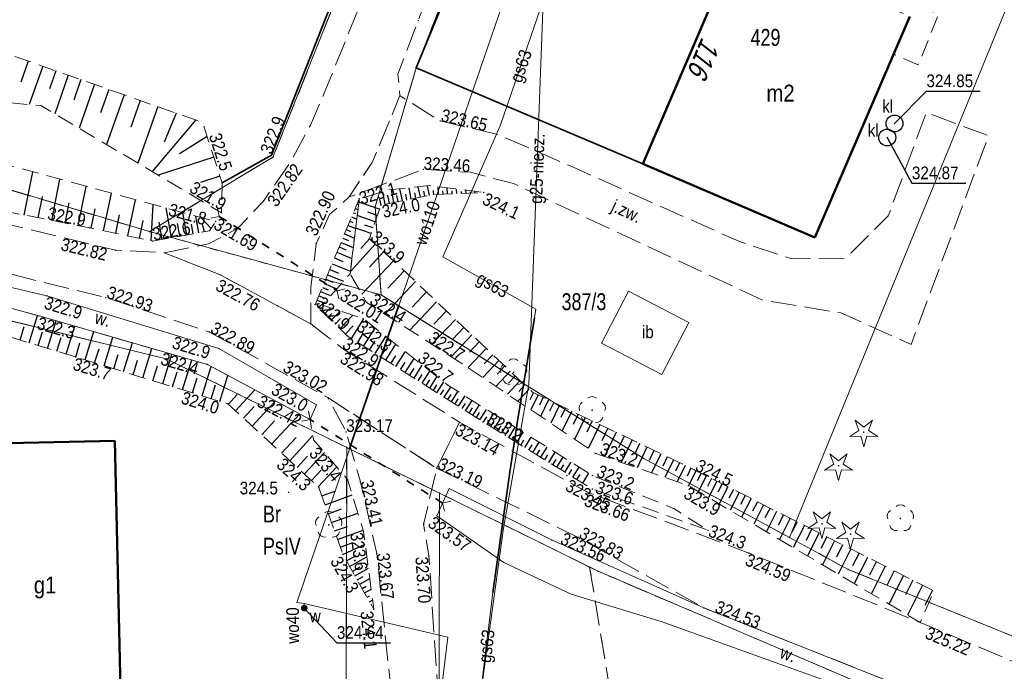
# Model space of a CAD drawing. Header units: metres. Extents: x 7523615 to 7533948, y 5492686 to 5502120.
# Tile 178 of 256: x 7531333 to 7531392, y 5496555 to 5496593. Entities that reach past the tile are written whole.
import ezdxf
from ezdxf.enums import TextEntityAlignment as Align

# ---------------------------------------------------------------- set-up
doc = ezdxf.new("R2010")
doc.units = ezdxf.units.M
for name, pattern in [('1.0_0.5', [1.5, 1, -0.5]), ('1.5_0.5', [2, 1.5, -0.5]), ('219-500', [0]), ('egkk-500', [2, 1.5, -0.5]), ('egug-500', [1, 0.5, -0.5]), ('otkz_500', [1, 0.5, -0.5])]:
    doc.linetypes.add(name, pattern=pattern)
doc.layers.get('0').update_dxf_attribs({"color": 2, "lineweight": 5})
doc.styles.get("Standard").update_dxf_attribs({"font": 'Working1250', "width": 0.75})
doc.linetypes.add('902-500', pattern='A,3.75,0,[1,ksztalty.shx,S=0.5,R=0,X=0,Y=0],3.75', length=7.5)

# ---------------------------------------------------------------- blocks, each defined once
blk = doc.blocks.new('203')
at = {"linetype": 'Continuous', "lineweight": 0}
h = blk.add_hatch(color=0, dxfattribs=at)
edge = h.paths.add_edge_path()
edge.add_arc((0, 0), 0.045, 0, 360)
blk = doc.blocks.new('PW01')
at = {"linetype": 'Continuous', "lineweight": 13}
h = blk.add_hatch(color=0, dxfattribs=at)
edge = h.paths.add_edge_path()
edge.add_arc((0, 0), 0.045, 0, 360)
blk = doc.blocks.new('OP021')
at = {"linetype": 'Continuous', "lineweight": 13}
h = blk.add_hatch(color=0, dxfattribs=at)
edge = h.paths.add_edge_path()
edge.add_arc((0, 0), 0.05, 0, 360)
at = {"color": 0, "linetype": 'Continuous', "lineweight": 13}
for centre, start, end in [((0, 0.4), 49.272, 130.728), ((-0.38, 0.124), 121.308, 202.548), ((0.38, 0.124), 337.452, 58.692), ((-0.235, -0.324), 193.221, 274.871), ((0.235, -0.324), 265.129, 346.779)]:
    blk.add_arc(centre, 0.4, start, end, dxfattribs=at)
blk = doc.blocks.new('US25')
at = {"linetype": 'Continuous', "lineweight": 0}
h = blk.add_hatch(color=0, dxfattribs=at)
edge = h.paths.add_edge_path()
edge.add_arc((0, 0), 0.2, 0, 360)
blk = doc.blocks.new('IB05')
at = {"color": 0, "linetype": 'Continuous', "lineweight": 13}
for q in [(0.354, 0.354), (0.354, -0.354)]:
    blk.add_line((0, 0), q, dxfattribs=at)
blk = doc.blocks.new('OP011')
at = {"linetype": 'Continuous', "lineweight": 13}
h = blk.add_hatch(color=0, dxfattribs=at)
edge = h.paths.add_edge_path()
edge.add_arc((0, 0), 0.05, 0, 360)
at = {"color": 0, "linetype": 'Continuous', "lineweight": 13}
for p, q in [((-0.283, 0.093), (-0.512, 0.706)), ((-0.512, 0.706), (0, 0.299)), ((0, 0.299), (0.512, 0.706)), ((0.512, 0.706), (0.283, 0.093)), ((-0.828, -0.268), (-0.283, 0.093)), ((0.283, 0.093), (0.828, -0.268)), ((-0.175, -0.24), (-0.828, -0.268)), ((0, -0.87), (-0.175, -0.24)), ((0.175, -0.24), (0, -0.87)), ((0.828, -0.268), (0.175, -0.24))]:
    blk.add_line(p, q, dxfattribs=at)
blk = doc.blocks.new('SUKM')
at = {"color": 0, "linetype": 'Continuous'}
blk.add_circle((0, 0), 0.5, dxfattribs=at)

msp = doc.modelspace()

# ---------------------------------------------------------------- linework, layer by layer
at = {"layer": '000 Inne (niezydentyfikowane)', "color": 7, "linetype": 'CONTINUOUS', "lineweight": 25, "flags": 128}
for points in [[(7531333.92, 5496590.94), (7531333.48, 5496589.7)], [(7531334.78, 5496590.64), (7531333.98, 5496588.38)], [(7531335.56, 5496590.37), (7531335.19, 5496589.3)], [(7531336.29, 5496590.11), (7531335.49, 5496587.83)], [(7531337.04, 5496589.85), (7531336.62, 5496588.63)], [(7531337.84, 5496589.57), (7531336.93, 5496586.97)], [(7531338.69, 5496589.27), (7531338.2, 5496587.89)], [(7531339.59, 5496588.95), (7531338.56, 5496586.01)], [(7531340.55, 5496588.61), (7531340, 5496587.04)], [(7531341.58, 5496588.25), (7531340.4, 5496584.91)], [(7531343.83, 5496587.46), (7531341.25, 5496584.41)], [(7531342.67, 5496587.87), (7531341.96, 5496586.14)], [(7531344.5, 5496586.48), (7531342.87, 5496585.45)], [(7531344.9, 5496585.26), (7531341.61, 5496584.19)], [(7531333.69, 5496581.83), (7531334.19, 5496584.39)], [(7531335.32, 5496581.51), (7531335.8, 5496583.95)], [(7531345.26, 5496584.13), (7531344.12, 5496583.75)], [(7531336.88, 5496581.2), (7531337.34, 5496583.53)], [(7531355.55, 5496582.57), (7531355.4, 5496583.34)], [(7531356.05, 5496582.67), (7531355.9, 5496583.39)], [(7531356.58, 5496582.78), (7531356.45, 5496583.45)], [(7531357.12, 5496582.88), (7531356.99, 5496583.51)], [(7531357.65, 5496582.99), (7531357.53, 5496583.57)], [(7531358.19, 5496583.05), (7531358.17, 5496583.51)], [(7531358.73, 5496583.07), (7531358.71, 5496583.44)], [(7531359.27, 5496583.1), (7531359.26, 5496583.37)], [(7531334.52, 5496581.67), (7531334.76, 5496582.92)], [(7531338.38, 5496580.9), (7531338.84, 5496583.13)], [(7531339.81, 5496580.6), (7531340.26, 5496582.74)], [(7531354.79, 5496582.41), (7531354.72, 5496582.78)], [(7531355.04, 5496582.46), (7531354.89, 5496583.21)], [(7531355.3, 5496582.52), (7531355.22, 5496582.9)], [(7531355.8, 5496582.62), (7531355.73, 5496582.99)], [(7531356.32, 5496582.72), (7531356.25, 5496583.07)], [(7531356.85, 5496582.83), (7531356.78, 5496583.15)], [(7531357.38, 5496582.94), (7531357.32, 5496583.24)], [(7531357.92, 5496583.03), (7531357.9, 5496583.29)], [(7531358.46, 5496583.06), (7531358.45, 5496583.27)], [(7531359, 5496583.08), (7531359, 5496583.25)], [(7531359.55, 5496583.11), (7531359.54, 5496583.22)], [(7531359.82, 5496583.12), (7531359.81, 5496583.3)], [(7531360.09, 5496583.13), (7531360.09, 5496583.2)], [(7531360.36, 5496583.15), (7531360.36, 5496583.23)], [(7531336.11, 5496581.35), (7531336.35, 5496582.55)], [(7531337.64, 5496581.05), (7531337.88, 5496582.19)], [(7531341.2, 5496580.31), (7531341.31, 5496582.46)], [(7531342.4, 5496580.49), (7531342.08, 5496582.25)], [(7531353.26, 5496582.22), (7531353.42, 5496582.15)], [(7531353.36, 5496582.47), (7531353.41, 5496582.45)], [(7531353.47, 5496582.72), (7531353.49, 5496582.71)], [(7531354.7, 5496582.18), (7531353.48, 5496582.6)], [(7531339.1, 5496580.75), (7531339.33, 5496581.84)], [(7531343.31, 5496580.66), (7531343.07, 5496581.98)], [(7531344.01, 5496580.78), (7531343.83, 5496581.77)], [(7531344.74, 5496581.03), (7531344.13, 5496581.69)], [(7531353.05, 5496581.72), (7531353.35, 5496581.59)], [(7531353.15, 5496581.97), (7531353.27, 5496581.92)], [(7531354.45, 5496581.43), (7531353.38, 5496581.8)], [(7531354.57, 5496581.81), (7531354, 5496582.01)], [(7531340.51, 5496580.45), (7531340.73, 5496581.5)], [(7531341.84, 5496580.39), (7531341.66, 5496581.4)], [(7531342.89, 5496580.58), (7531342.75, 5496581.34)], [(7531343.68, 5496580.72), (7531343.57, 5496581.3)], [(7531344.34, 5496580.84), (7531344.23, 5496581.27)], [(7531352.84, 5496581.22), (7531353.29, 5496581.03)], [(7531352.95, 5496581.47), (7531353.13, 5496581.39)], [(7531354.21, 5496580.73), (7531353.29, 5496581.05)], [(7531354.32, 5496581.07), (7531353.83, 5496581.24)], [(7531352.53, 5496580.46), (7531352.86, 5496580.33)], [(7531352.63, 5496580.71), (7531353.22, 5496580.47)], [(7531352.74, 5496580.97), (7531352.99, 5496580.86)], [(7531354.1, 5496580.42), (7531353.59, 5496579.85)], [(7531352.31, 5496579.94), (7531352.71, 5496579.77)], [(7531352.43, 5496580.21), (7531353.15, 5496579.91)], [(7531354.45, 5496580.11), (7531352.98, 5496578.48)], [(7531352.04, 5496579.3), (7531352.54, 5496579.09)], [(7531352.18, 5496579.63), (7531353.07, 5496579.26)], [(7531354.94, 5496579.66), (7531354.11, 5496578.74)], [(7531351.9, 5496578.94), (7531352.98, 5496578.5)], [(7531355.52, 5496579.12), (7531353.66, 5496577.15)], [(7531351.63, 5496578.3), (7531352.57, 5496577.91)], [(7531351.76, 5496578.61), (7531352.28, 5496578.39)], [(7531356.16, 5496578.52), (7531355.19, 5496577.5)], [(7531351.32, 5496577.55), (7531351.66, 5496577.41)], [(7531351.42, 5496577.78), (7531352.17, 5496577.47)], [(7531351.52, 5496578.03), (7531351.94, 5496577.86)], [(7531356.83, 5496577.89), (7531355.01, 5496575.97)], [(7531351.11, 5496577.05), (7531351.36, 5496576.95)], [(7531351.21, 5496577.3), (7531351.8, 5496577.06)], [(7531357.47, 5496577.28), (7531356.63, 5496576.38)], [(7531350.9, 5496576.55), (7531351.16, 5496576.59)], [(7531351.01, 5496576.8), (7531351.43, 5496576.63)], [(7531351.06, 5496576.35), (7531351.43, 5496576.63)], [(7531351.45, 5496575.98), (7531351.8, 5496576.33)], [(7531358.08, 5496576.7), (7531356.5, 5496575.02)], [(7531333.98, 5496574.27), (7531334.48, 5496575.88)], [(7531351.26, 5496576.16), (7531351.38, 5496576.29)], [(7531351.65, 5496575.79), (7531351.87, 5496576.01)], [(7531351.85, 5496575.6), (7531352.37, 5496576.15)], [(7531352.36, 5496575.1), (7531353.13, 5496575.9)], [(7531358.66, 5496576.16), (7531357.91, 5496575.37)], [(7531333.44, 5496574.43), (7531333.69, 5496575.23)], [(7531335.07, 5496573.93), (7531335.57, 5496575.57)], [(7531336.17, 5496573.6), (7531336.68, 5496575.25)], [(7531352.08, 5496575.37), (7531352.4, 5496575.7)], [(7531352.68, 5496574.79), (7531353.14, 5496575.27)], [(7531353.04, 5496574.52), (7531353.77, 5496575.68)], [(7531359.19, 5496575.65), (7531357.8, 5496574.18)], [(7531359.69, 5496575.18), (7531359.04, 5496574.49)], [(7531334.52, 5496574.1), (7531334.77, 5496574.91)], [(7531335.62, 5496573.77), (7531335.87, 5496574.59)], [(7531337.29, 5496573.25), (7531337.8, 5496574.93)], [(7531338.41, 5496572.91), (7531338.93, 5496574.6)], [(7531353.41, 5496574.29), (7531353.76, 5496574.85)], [(7531353.76, 5496574.07), (7531354.45, 5496575.14)], [(7531354.44, 5496573.64), (7531355.08, 5496574.65)], [(7531360.16, 5496574.73), (7531358.95, 5496573.45)], [(7531336.73, 5496573.42), (7531336.98, 5496574.26)], [(7531339.55, 5496572.56), (7531340.08, 5496574.27)], [(7531354.11, 5496573.85), (7531354.44, 5496574.37)], [(7531355.07, 5496573.23), (7531355.67, 5496574.18)], [(7531360.6, 5496574.32), (7531360.03, 5496573.72)], [(7531337.85, 5496573.08), (7531338.11, 5496573.92)], [(7531338.98, 5496572.73), (7531339.24, 5496573.58)], [(7531340.71, 5496572.2), (7531341.24, 5496573.94)], [(7531341.88, 5496571.84), (7531342.41, 5496573.6)], [(7531354.76, 5496573.43), (7531355.07, 5496573.92)], [(7531355.37, 5496573.04), (7531355.66, 5496573.5)], [(7531355.66, 5496572.86), (7531356.22, 5496573.74)], [(7531361.01, 5496573.93), (7531359.94, 5496572.8)], [(7531361.4, 5496573.56), (7531360.89, 5496573.03)], [(7531340.13, 5496572.38), (7531340.39, 5496573.24)], [(7531341.29, 5496572.02), (7531341.56, 5496572.9)], [(7531343.05, 5496571.48), (7531343.6, 5496573.26)], [(7531344.21, 5496571.13), (7531344.75, 5496572.87)], [(7531355.95, 5496572.68), (7531356.22, 5496573.11)], [(7531356.22, 5496572.51), (7531356.74, 5496573.33)], [(7531356.74, 5496572.18), (7531357.23, 5496572.95)], [(7531361.76, 5496573.22), (7531360.81, 5496572.21)], [(7531362.11, 5496572.9), (7531361.66, 5496572.42)], [(7531342.46, 5496571.66), (7531342.73, 5496572.54)], [(7531345.26, 5496570.8), (7531345.73, 5496572.34)], [(7531356.48, 5496572.34), (7531356.74, 5496572.74)], [(7531356.98, 5496572.02), (7531357.22, 5496572.4)], [(7531357.22, 5496571.87), (7531357.68, 5496572.59)], [(7531357.67, 5496571.59), (7531358.1, 5496572.26)], [(7531362.43, 5496572.59), (7531361.58, 5496571.69)], [(7531362.73, 5496572.3), (7531362.33, 5496571.88)], [(7531343.64, 5496571.3), (7531343.92, 5496572.19)], [(7531344.75, 5496570.96), (7531345, 5496571.78)], [(7531357.45, 5496571.73), (7531357.67, 5496572.08)], [(7531357.89, 5496571.45), (7531358.1, 5496571.77)], [(7531358.1, 5496571.31), (7531358.5, 5496571.95)], [(7531363.02, 5496572.03), (7531362.27, 5496571.23)], [(7531363.29, 5496571.77), (7531362.94, 5496571.39)], [(7531345.76, 5496570.63), (7531346.28, 5496571.2)], [(7531346.19, 5496570.24), (7531347.33, 5496571.48)], [(7531358.31, 5496571.18), (7531358.51, 5496571.48)], [(7531358.52, 5496571.05), (7531358.91, 5496571.65)], [(7531358.74, 5496570.91), (7531358.93, 5496571.21)], [(7531358.95, 5496570.78), (7531359.33, 5496571.39)], [(7531359.37, 5496570.51), (7531359.76, 5496571.12)], [(7531363.55, 5496571.53), (7531362.88, 5496570.82)], [(7531363.8, 5496571.32), (7531363.6, 5496570.89)], [(7531364.09, 5496571.18), (7531363.66, 5496570.29)], [(7531347.17, 5496569.33), (7531348.55, 5496570.83)], [(7531359.16, 5496570.64), (7531359.35, 5496570.95)], [(7531359.58, 5496570.38), (7531359.78, 5496570.68)], [(7531359.79, 5496570.24), (7531360.18, 5496570.85)], [(7531360.22, 5496569.97), (7531360.61, 5496570.59)], [(7531364.38, 5496571.04), (7531364.16, 5496570.57)], [(7531364.69, 5496570.89), (7531364.22, 5496569.91)], [(7531365.01, 5496570.74), (7531364.76, 5496570.22)], [(7531365.35, 5496570.57), (7531364.83, 5496569.5)], [(7531346.66, 5496569.81), (7531347.29, 5496570.49)], [(7531348.32, 5496568.27), (7531349.98, 5496570.06)], [(7531360.01, 5496570.11), (7531360.2, 5496570.41)], [(7531360.43, 5496569.84), (7531360.62, 5496570.15)], [(7531360.64, 5496569.7), (7531361.03, 5496570.32)], [(7531361.06, 5496569.44), (7531361.45, 5496570.06)], [(7531365.7, 5496570.41), (7531365.43, 5496569.84)], [(7531366.07, 5496570.23), (7531365.5, 5496569.05)], [(7531366.45, 5496570.04), (7531366.16, 5496569.43)], [(7531347.73, 5496568.82), (7531348.49, 5496569.64)], [(7531360.85, 5496569.57), (7531361.04, 5496569.88)], [(7531361.28, 5496569.31), (7531361.47, 5496569.62)], [(7531361.49, 5496569.18), (7531361.87, 5496569.8)], [(7531361.7, 5496569.05), (7531361.9, 5496569.36)], [(7531361.92, 5496568.91), (7531362.3, 5496569.53)], [(7531366.86, 5496569.85), (7531366.24, 5496568.55)], [(7531367.28, 5496569.64), (7531366.96, 5496568.97)], [(7531367.73, 5496569.43), (7531367.05, 5496568.01)], [(7531349.39, 5496567.28), (7531350.76, 5496568.77)], [(7531362.13, 5496568.78), (7531362.32, 5496569.09)], [(7531362.34, 5496568.65), (7531362.72, 5496569.27)], [(7531362.58, 5496568.51), (7531362.77, 5496568.81)], [(7531362.82, 5496568.36), (7531363.2, 5496568.97)], [(7531368.2, 5496569.21), (7531367.84, 5496568.46)], [(7531368.69, 5496568.97), (7531368, 5496567.53)], [(7531348.91, 5496567.73), (7531349.77, 5496568.66)], [(7531363.06, 5496568.21), (7531363.24, 5496568.52)], [(7531363.29, 5496568.07), (7531363.67, 5496568.68)], [(7531363.53, 5496567.92), (7531363.72, 5496568.23)], [(7531363.77, 5496567.78), (7531364.14, 5496568.38)], [(7531369.17, 5496568.74), (7531368.84, 5496568.05)], [(7531369.64, 5496568.52), (7531369, 5496567.19)], [(7531370.08, 5496568.3), (7531369.78, 5496567.66)], [(7531350.25, 5496566.49), (7531351.44, 5496567.77)], [(7531364, 5496567.63), (7531364.19, 5496567.93)], [(7531364.24, 5496567.49), (7531364.61, 5496568.09)], [(7531364.48, 5496567.34), (7531364.66, 5496567.64)], [(7531364.71, 5496567.19), (7531365.08, 5496567.79)], [(7531370.52, 5496568.09), (7531369.93, 5496566.87)], [(7531370.93, 5496567.9), (7531370.65, 5496567.3)], [(7531371.33, 5496567.7), (7531370.79, 5496566.57)], [(7531349.83, 5496566.88), (7531350.45, 5496567.55)], [(7531364.95, 5496567.05), (7531365.14, 5496567.35)], [(7531365.19, 5496566.9), (7531365.56, 5496567.5)], [(7531365.43, 5496566.76), (7531365.61, 5496567.05)], [(7531365.66, 5496566.61), (7531366.03, 5496567.2)], [(7531371.72, 5496567.52), (7531371.45, 5496566.97)], [(7531372.08, 5496567.34), (7531371.58, 5496566.29)], [(7531372.44, 5496567.17), (7531372.2, 5496566.67)], [(7531350.67, 5496566.11), (7531351.24, 5496566.73)], [(7531351.07, 5496565.74), (7531352.17, 5496566.93)], [(7531365.9, 5496566.47), (7531366.08, 5496566.76)], [(7531366.14, 5496566.32), (7531366.5, 5496566.91)], [(7531366.37, 5496566.17), (7531366.56, 5496566.47)], [(7531366.73, 5496565.95), (7531367.09, 5496566.54)], [(7531372.78, 5496567.01), (7531372.31, 5496566.04)], [(7531373.11, 5496566.85), (7531372.89, 5496566.38)], [(7531373.42, 5496566.7), (7531372.97, 5496565.81)], [(7531373.72, 5496566.55), (7531373.49, 5496566.09)], [(7531374.03, 5496566.39), (7531373.56, 5496565.46)], [(7531374.33, 5496566.24), (7531374.09, 5496565.76)], [(7531374.65, 5496566.08), (7531374.16, 5496565.11)], [(7531374.97, 5496565.92), (7531374.72, 5496565.42)], [(7531351.29, 5496565.21), (7531352.11, 5496565.51)], [(7531375.3, 5496565.75), (7531374.79, 5496564.74)], [(7531375.63, 5496565.58), (7531375.37, 5496565.06)], [(7531375.97, 5496565.41), (7531375.44, 5496564.35)], [(7531351.48, 5496564.68), (7531353.09, 5496565.26)], [(7531376.32, 5496565.23), (7531376.05, 5496564.69)], [(7531376.68, 5496565.05), (7531376.12, 5496563.95)], [(7531377.05, 5496564.86), (7531376.76, 5496564.3)], [(7531351.67, 5496564.15), (7531352.46, 5496564.44)], [(7531351.86, 5496563.63), (7531353.42, 5496564.19)], [(7531377.42, 5496564.68), (7531376.84, 5496563.53)], [(7531377.8, 5496564.48), (7531377.5, 5496563.9)], [(7531378.19, 5496564.29), (7531377.58, 5496563.09)], [(7531378.59, 5496564.09), (7531378.28, 5496563.47)], [(7531378.99, 5496563.88), (7531378.36, 5496562.63)], [(7531379.41, 5496563.67), (7531379.08, 5496563.03)], [(7531352.04, 5496563.13), (7531352.81, 5496563.4)], [(7531352.21, 5496562.63), (7531353.73, 5496563.17)], [(7531379.83, 5496563.46), (7531379.17, 5496562.15)], [(7531380.26, 5496563.24), (7531379.93, 5496562.57)], [(7531380.71, 5496563.01), (7531380.02, 5496561.65)], [(7531352.38, 5496562.16), (7531353.09, 5496562.42)], [(7531381.16, 5496562.78), (7531380.81, 5496562.09)], [(7531381.62, 5496562.55), (7531380.9, 5496561.13)], [(7531352.54, 5496561.73), (7531353.85, 5496562.35)], [(7531382.09, 5496562.31), (7531381.72, 5496561.58)], [(7531382.57, 5496562.07), (7531381.82, 5496560.58)], [(7531383.07, 5496561.82), (7531382.68, 5496561.06)], [(7531352.75, 5496561.36), (7531353.32, 5496561.68)], [(7531352.93, 5496561.03), (7531353.95, 5496561.6)], [(7531383.57, 5496561.56), (7531382.78, 5496560.01)], [(7531384.08, 5496561.3), (7531383.68, 5496560.51)], [(7531353.1, 5496560.74), (7531353.55, 5496561)], [(7531353.24, 5496560.48), (7531354.04, 5496560.93)], [(7531384.61, 5496561.04), (7531383.79, 5496559.42)], [(7531385.14, 5496560.77), (7531384.72, 5496559.94)], [(7531353.38, 5496560.24), (7531353.73, 5496560.44)], [(7531353.53, 5496559.98), (7531354.12, 5496560.32)], [(7531385.69, 5496560.49), (7531384.83, 5496558.8)], [(7531386.25, 5496560.21), (7531385.81, 5496559.34)], [(7531353.67, 5496559.72), (7531353.92, 5496559.86)], [(7531353.82, 5496559.46), (7531354.2, 5496559.68)], [(7531386.82, 5496559.92), (7531385.93, 5496558.15)], [(7531387.41, 5496559.62), (7531386.95, 5496558.72)], [(7531353.97, 5496559.2), (7531354.11, 5496559.28)], [(7531354.11, 5496558.94), (7531354.29, 5496559.03)]]:
    msp.add_lwpolyline(points, dxfattribs=at)
at = {"layer": '217-kontur klasyfikacyjny', "color": 7, "linetype": 'egkk-500', "lineweight": 18, "flags": 128}
for points in [[(7531363.78, 5496608.26), (7531356.87, 5496590.55)], [(7531348.4, 5496585.26), (7531352.42, 5496595.36)], [(7531356.87, 5496590.55), (7531354.44, 5496582.32)], [(7531326.88, 5496585.11), (7531341.09, 5496580.85)], [(7531341.09, 5496580.85), (7531348.4, 5496585.26)], [(7531354.44, 5496582.32), (7531354.79, 5496577.1)], [(7531354.79, 5496577.1), (7531370.33, 5496567.42)], [(7531342.09, 5496573.32), (7531330.88, 5496576.06)], [(7531352.76, 5496568.07), (7531342.09, 5496573.32)], [(7531352.68, 5496534.76), (7531352.76, 5496568.07)], [(7531358.25, 5496565.37), (7531352.76, 5496568.07)], [(7531370.33, 5496567.42), (7531378.94, 5496562.74)], [(7531359.93, 5496564.54), (7531358.25, 5496565.37)], [(7531367.13, 5496560.99), (7531359.93, 5496564.54)], [(7531378.94, 5496562.74), (7531382.42, 5496560.85)], [(7531367.64, 5496560.74), (7531367.13, 5496560.99)], [(7531367.13, 5496560.99), (7531377.33, 5496499.08)], [(7531396.29, 5496548.47), (7531367.64, 5496560.74)], [(7531382.42, 5496560.85), (7531399.8, 5496553.79)]]:
    msp.add_lwpolyline(points, dxfattribs=at)
at = {"layer": '218-kontur użytku gruntowego', "color": 7, "linetype": 'egug-500', "lineweight": 18, "flags": 128}
for points in [[(7531363.78, 5496608.26), (7531356.87, 5496590.55)], [(7531348.4, 5496585.26), (7531352.42, 5496595.36)], [(7531356.87, 5496590.55), (7531354.44, 5496582.32)], [(7531326.88, 5496585.11), (7531341.09, 5496580.85)], [(7531341.09, 5496580.85), (7531348.4, 5496585.26)], [(7531354.44, 5496582.32), (7531354.79, 5496577.1)], [(7531354.79, 5496577.1), (7531341.09, 5496580.85)], [(7531354.79, 5496577.1), (7531370.33, 5496567.42)], [(7531342.09, 5496573.32), (7531330.88, 5496576.06)], [(7531352.76, 5496568.07), (7531342.09, 5496573.32)], [(7531352.68, 5496534.76), (7531352.76, 5496568.07)], [(7531358.25, 5496565.37), (7531352.76, 5496568.07)], [(7531370.33, 5496567.42), (7531378.94, 5496562.74)], [(7531359.93, 5496564.54), (7531358.25, 5496565.37)], [(7531367.13, 5496560.99), (7531359.93, 5496564.54)], [(7531378.94, 5496562.74), (7531382.42, 5496560.85)], [(7531367.64, 5496560.74), (7531367.13, 5496560.99)], [(7531367.13, 5496560.99), (7531377.33, 5496499.08)], [(7531396.29, 5496548.47), (7531367.64, 5496560.74)], [(7531382.42, 5496560.85), (7531399.8, 5496553.79)]]:
    msp.add_lwpolyline(points, dxfattribs=at)
at = {"layer": '219-działka ewidencyjna', "color": 3, "linetype": '219-500', "lineweight": 18, "flags": 128}
for points in [[(7531356.87, 5496590.55), (7531363.78, 5496608.26)], [(7531378.94, 5496562.74), (7531392.64, 5496596.2)], [(7531348.4, 5496585.26), (7531352.42, 5496595.36)], [(7531354.44, 5496582.32), (7531356.87, 5496590.55)], [(7531326.88, 5496585.11), (7531341.09, 5496580.85)], [(7531341.09, 5496580.85), (7531348.4, 5496585.26)], [(7531354.44, 5496582.32), (7531354.79, 5496577.1)], [(7531341.09, 5496580.85), (7531354.79, 5496577.1)], [(7531354.79, 5496577.1), (7531370.33, 5496567.42)], [(7531330.88, 5496576.06), (7531342.09, 5496573.32)], [(7531342.09, 5496573.32), (7531352.76, 5496568.07)], [(7531352.67, 5496530.13), (7531352.76, 5496568.07)], [(7531352.76, 5496568.07), (7531358.25, 5496565.37)], [(7531370.33, 5496567.42), (7531378.94, 5496562.74)], [(7531358.16, 5496526.27), (7531358.25, 5496565.37)], [(7531367.64, 5496560.74), (7531358.25, 5496565.37)], [(7531378.94, 5496562.74), (7531382.42, 5496560.85)], [(7531367.64, 5496560.74), (7531396.29, 5496548.47)], [(7531382.42, 5496560.85), (7531409.57, 5496549.83)]]:
    msp.add_lwpolyline(points, dxfattribs=at)
at = {"layer": '312-budynek ewidencyjny', "color": 7, "linetype": 'CONTINUOUS', "lineweight": 50, "flags": 128}
for points in [[(7531370.27, 5496584.87), (7531375.24, 5496596.46)], [(7531386.07, 5496593.59), (7531380.45, 5496580.5)], [(7531380.45, 5496580.5), (7531370.27, 5496584.87)], [(7531330.93, 5496568.28), (7531339.04, 5496568.47)], [(7531339.04, 5496568.47), (7531339.46, 5496550.32)]]:
    msp.add_lwpolyline(points, dxfattribs=at)
at = {"layer": 'chodnik', "color": 7, "linetype": '1.0_0.5', "lineweight": 18, "flags": 128}
msp.add_lwpolyline([(7531361.48, 5496601.74), (7531361.85, 5496602.73), (7531364.14, 5496601.82), (7531373.91, 5496598.2), (7531374.41, 5496599.47), (7531387.76, 5496593.71), (7531386.56, 5496590.73), (7531385.11, 5496591.36), (7531386.07, 5496593.59), (7531379.66, 5496596.34), (7531378.69, 5496596.76), (7531378.44, 5496596.17), (7531376.19, 5496597.14), (7531375.8, 5496596.22), (7531375.24, 5496596.46), (7531363.75, 5496600.84)], close=True, dxfattribs=at)
at = {"layer": 'inna budowla', "color": 7, "linetype": 'CONTINUOUS', "lineweight": 18, "flags": 128}
msp.add_lwpolyline([(7531369.42, 5496577.32), (7531372.99, 5496575.47), (7531371.4, 5496572.39), (7531367.83, 5496574.24)], close=True, dxfattribs=at)
at = {"layer": 'jezdnia', "color": 7, "linetype": '1.5_0.5', "lineweight": 18, "flags": 128}
for points in [[(7531341.96, 5496579.6), (7531344.59, 5496580.12), (7531346.31, 5496581.03), (7531347.83, 5496582.66), (7531349.41, 5496584.93), (7531350.61, 5496587.16), (7531351.65, 5496589.58), (7531353.55, 5496594.28), (7531357.67, 5496605.28), (7531360, 5496611.11), (7531365.31, 5496624.85), (7531368.19, 5496632.12), (7531373.35, 5496645.09), (7531375.76, 5496651.1), (7531381.13, 5496664.87), (7531385.31, 5496675.12), (7531391.32, 5496690.1), (7531396.56, 5496703.03), (7531405.31, 5496724.6), (7531407.97, 5496731.01), (7531416.15, 5496751.28), (7531419.26, 5496759.65), (7531424.16, 5496773.08), (7531428.9, 5496786.45), (7531431, 5496792.43), (7531433.3, 5496798.63), (7531436.54, 5496806.92), (7531442.07, 5496820.55), (7531446.62, 5496832.02), (7531452.91, 5496847.86), (7531456.18, 5496856.59), (7531460.71, 5496869.22), (7531465.25, 5496881.35), (7531469.06, 5496890.51), (7531472.01, 5496897.89), (7531474.58, 5496904.41), (7531479.36, 5496916.71), (7531483.59, 5496928.01), (7531485.86, 5496934.87), (7531486.1, 5496936.4), (7531485.86, 5496938.5), (7531485.31, 5496940.07), (7531484.35, 5496941.49), (7531489.4, 5496939.74), (7531491.72, 5496938.91), (7531490.57, 5496937.32), (7531489.13, 5496933.17), (7531486.68, 5496926.19), (7531482.85, 5496915.85), (7531475.29, 5496896.55), (7531472.6, 5496889.73), (7531468.43, 5496879.62), (7531464.26, 5496868.62), (7531459.37, 5496854.94), (7531456.4, 5496847.02), (7531449.75, 5496830.29), (7531445.43, 5496819.38), (7531439.75, 5496805.4), (7531436.71, 5496797.75), (7531431.93, 5496784.33), (7531427.53, 5496772.12), (7531422.45, 5496758.05), (7531419.49, 5496750.15), (7531411.06, 5496729.22), (7531408.69, 5496723.33), (7531407.94, 5496721.49), (7531400.15, 5496702.46), (7531394.46, 5496688.3), (7531388.65, 5496674.01), (7531384.58, 5496664.05), (7531382.38, 5496658.3), (7531379.12, 5496649.69), (7531379.4, 5496649.04), (7531379.98, 5496648.65), (7531378.52, 5496645.05), (7531378.22, 5496644.07), (7531377.49, 5496644.35), (7531376.87, 5496644.08), (7531371.89, 5496631.58), (7531371.99, 5496630.99), (7531372.34, 5496630.55), (7531369.64, 5496623.82), (7531368.68, 5496623.49), (7531360.98, 5496603.81), (7531356.99, 5496593.34), (7531355.79, 5496590.18), (7531355.91, 5496588.9), (7531354.27, 5496584.95), (7531352.9, 5496582.9), (7531351.75, 5496581.87), (7531350.95, 5496580.13), (7531350.64, 5496577.58), (7531350.63, 5496575.39), (7531345.31, 5496578.28)], [(7531358.29, 5496587.4), (7531361.73, 5496586.6), (7531365.93, 5496584.76), (7531375.95, 5496580.28), (7531379.08, 5496579.23), (7531382.29, 5496579.29), (7531384.79, 5496581.79), (7531387.04, 5496587.9), (7531390.72, 5496586.53), (7531386.14, 5496574.17), (7531381.99, 5496576.04), (7531377.36, 5496576.79), (7531362.63, 5496583.69), (7531360.08, 5496584.36), (7531357.29, 5496584.53), (7531352.9, 5496582.9), (7531354.27, 5496584.95), (7531355.91, 5496588.9)], [(7531350.63, 5496575.39), (7531351.71, 5496574.56), (7531352.65, 5496573.84), (7531359.43, 5496569.57), (7531358.08, 5496566.84), (7531351.65, 5496571.02), (7531344.64, 5496574.9), (7531338.51, 5496576.94), (7531325.78, 5496580.09), (7531321.54, 5496580.91), (7531316.56, 5496581.87), (7531317.51, 5496584.49), (7531322.5, 5496583.54), (7531326.44, 5496582.79), (7531339.09, 5496579.75), (7531341.96, 5496579.6), (7531345.31, 5496578.28)], [(7531351.65, 5496571.02), (7531358.08, 5496566.84), (7531357.31, 5496563.52), (7531357.62, 5496561.68), (7531358.15, 5496553.66), (7531357.4, 5496542.06), (7531354.99, 5496523.23), (7531351.69, 5496506.16), (7531351.09, 5496502.05), (7531351.97, 5496501.95), (7531349.36, 5496476.67), (7531346.17, 5496476.84), (7531345.22, 5496476.28), (7531344.61, 5496475.7), (7531344.08, 5496475.01), (7531344.03, 5496474), (7531343.86, 5496472.01), (7531338.38, 5496472.49), (7531334.47, 5496474.13), (7531336.06, 5496475.47), (7531337.88, 5496476.23), (7531340.43, 5496477.19), (7531341.83, 5496478.64), (7531342.95, 5496480.15), (7531343.36, 5496481.71), (7531343.49, 5496483.61), (7531343.4, 5496484.97), (7531342.93, 5496486.24), (7531341.61, 5496487.45), (7531342.1, 5496500.25), (7531346.71, 5496500.1), (7531346.83, 5496502.36), (7531348.56, 5496502.25), (7531349.37, 5496506.35), (7531352.35, 5496523.25), (7531354.55, 5496542.05), (7531355.36, 5496553.89), (7531354.54, 5496561.79), (7531353.57, 5496566.04), (7531352.73, 5496568.99)], [(7531949.83, 5496313.06), (7531950.51, 5496309.7), (7531942.57, 5496312.34), (7531930.19, 5496317.83), (7531908.35, 5496327.98), (7531883.83, 5496338.77), (7531853.39, 5496352.37), (7531827.65, 5496363.59), (7531785.72, 5496382.37), (7531751.28, 5496397.42), (7531716.69, 5496412.49), (7531686.07, 5496425.5), (7531650.04, 5496441.47), (7531623.52, 5496453.14), (7531599.38, 5496463.71), (7531584.06, 5496470.44), (7531575.03, 5496474.37), (7531552.15, 5496484.97), (7531529.91, 5496494.83), (7531506.59, 5496504.72), (7531482.36, 5496514.16), (7531461.76, 5496522.54), (7531438.85, 5496531.14), (7531425.64, 5496537.01), (7531411.51, 5496543.25), (7531397.65, 5496548.95), (7531385.7, 5496553.89), (7531373.89, 5496558.57), (7531366.44, 5496562.75), (7531358.08, 5496566.84), (7531359.43, 5496569.57), (7531366.97, 5496565.44), (7531376.55, 5496561.82), (7531386.68, 5496557.71), (7531399.81, 5496552.2), (7531413.85, 5496546.55), (7531425.13, 5496541.46), (7531440.73, 5496534.73), (7531458.56, 5496527.9), (7531485.24, 5496517.43), (7531504.85, 5496509.56), (7531532.58, 5496498.03), (7531548.95, 5496490.75), (7531578.29, 5496477.35), (7531585.31, 5496474.02), (7531601.98, 5496467.13), (7531621.68, 5496458.4), (7531651.51, 5496445.09), (7531682.05, 5496431.77), (7531719.17, 5496415.83), (7531749.95, 5496402.24), (7531789.65, 5496385.1), (7531822.59, 5496370.11), (7531866.41, 5496351.13), (7531883.75, 5496343.19), (7531911.14, 5496331.22), (7531928.52, 5496323.19), (7531945.95, 5496315.19)]]:
    msp.add_lwpolyline(points, close=True, dxfattribs=at)
at = {"layer": 'obudowa ochronna przewodu', "color": 7, "linetype": 'CONTINUOUS', "lineweight": 35, "flags": 128}
for points in [[(7531352.93, 5496568.01), (7531355.82, 5496576.43)], [(7531363.86, 5496575.74), (7531362.87, 5496569.62), (7531362.42, 5496566.74), (7531361.41, 5496559.48)]]:
    msp.add_lwpolyline(points, dxfattribs=at)
at = {"layer": 'ogrodzenie trwałe', "color": 7, "linetype": '902-500', "lineweight": 35, "flags": 128}
for points in [[(7531356.36, 5496605.77), (7531348.31, 5496585.38), (7531345.39, 5496583.74)], [(7531361.48, 5496601.74), (7531356.87, 5496590.55), (7531370.27, 5496584.87)]]:
    msp.add_lwpolyline(points, dxfattribs=at)
at = {"layer": 'przepust', "color": 7, "linetype": 'otkz_500', "lineweight": 35, "flags": 128}
for points in [[(7531345.22, 5496581.75), (7531352.19, 5496577.35)], [(7531358.43, 5496564.78), (7531350.6, 5496569.73)]]:
    msp.add_lwpolyline(points, dxfattribs=at)
at = {"layer": 'przewód gazowy', "color": 7, "linetype": 'CONTINUOUS', "lineweight": 18, "flags": 128}
for points in [[(7531370.83, 5496627.68), (7531365.35, 5496613.85), (7531360.22, 5496600.57), (7531365.67, 5496598.28), (7531361.84, 5496587.11), (7531358.45, 5496579.36), (7531363.94, 5496576.25), (7531362.87, 5496569.62), (7531362.42, 5496566.74), (7531361.41, 5496559.48), (7531360.03, 5496548.1), (7531359.94, 5496545.78)], [(7531370.52, 5496627.79), (7531360.84, 5496603.82), (7531364.46, 5496596.61), (7531363.54, 5496571.81), (7531362.03, 5496563.3), (7531359.92, 5496547.9)]]:
    msp.add_lwpolyline(points, dxfattribs=at)
at = {"layer": 'przewód wodociągowy', "color": 7, "linetype": 'CONTINUOUS', "lineweight": 18, "flags": 128}
for points in [[(7531352.84, 5496492.23), (7531352.68, 5496492.88), (7531352.39, 5496503.39), (7531352.38, 5496504), (7531352.38, 5496504.38), (7531358.74, 5496556.85), (7531350.25, 5496558.83), (7531349.8, 5496558.89), (7531364.99, 5496603.11), (7531375.62, 5496627.67), (7531381.07, 5496641.58), (7531383.87, 5496648.77), (7531412.59, 5496720.68), (7531412.9, 5496721.5), (7531380.31, 5496739.13), (7531381.59, 5496747.08), (7531385.38, 5496769.25), (7531384.28, 5496769.59), (7531351.49, 5496779.8), (7531339.86, 5496783.8), (7531339.18, 5496783.99), (7531342.98, 5496803.93)], [(7531350.25, 5496558.56), (7531350.25, 5496558.83)]]:
    msp.add_lwpolyline(points, dxfattribs=at)
at = {"layer": 'rzędna-Atr2', "color": 7, "flags": 128}
for points in [[(7531385.16, 5496587.25), (7531387.05, 5496589.17), (7531390.228, 5496589.17)], [(7531384.73, 5496586.42), (7531386.19, 5496583.72), (7531389.373, 5496583.72)], [(7531350.25, 5496558.56), (7531352.18, 5496556.51), (7531355.358, 5496556.51)]]:
    msp.add_lwpolyline(points, dxfattribs=at)
at = {"layer": 'rów przydrożny (poligon)', "color": 7, "linetype": 'CONTINUOUS', "lineweight": 18, "flags": 128}
for points in [[(7531324.85, 5496579.44), (7531335.03, 5496577.05), (7531345.2, 5496573.93), (7531350.97, 5496570.59), (7531350.6, 5496569.73), (7531344.52, 5496572.99), (7531334.56, 5496575.86), (7531324.81, 5496578.49)], [(7531358.81, 5496565.65), (7531364.88, 5496562.6), (7531373.89, 5496558.57), (7531385.7, 5496553.89), (7531397.65, 5496548.95), (7531411.51, 5496543.25), (7531425.64, 5496537.01), (7531438.85, 5496531.14), (7531461.76, 5496522.54), (7531482.36, 5496514.16), (7531481.76, 5496513.29), (7531461.95, 5496520.33), (7531454.9, 5496523.04), (7531445, 5496526.9), (7531437.59, 5496529.93), (7531429.09, 5496533.87), (7531416.42, 5496539.5), (7531411.31, 5496541.67), (7531396.51, 5496547.81), (7531381.11, 5496554.26), (7531371.42, 5496557.75), (7531366.04, 5496559.38), (7531362.05, 5496561.26), (7531358.09, 5496564.03)]]:
    msp.add_lwpolyline(points, close=True, dxfattribs=at)
at = {"layer": 'skarpa nieumocniona', "color": 7, "linetype": '1.0_0.5', "lineweight": 18, "flags": 128}
for points in [[(7531345.39, 5496583.74), (7531345.35, 5496581.97), (7531334.66, 5496588.32), (7531321.28, 5496589.42), (7531315.98, 5496590.51), (7531303.31, 5496606.03), (7531298.93, 5496615.89), (7531303.51, 5496622.76), (7531316.61, 5496597.03), (7531344.23, 5496587.32)], [(7531345.39, 5496583.74), (7531345.35, 5496581.97), (7531334.66, 5496588.32), (7531321.28, 5496589.42), (7531315.98, 5496590.51), (7531303.31, 5496606.03), (7531298.93, 5496615.89), (7531303.51, 5496622.76), (7531316.61, 5496597.03), (7531344.23, 5496587.32)], [(7531322.66, 5496583.99), (7531323.12, 5496585.42), (7531332.47, 5496584.86), (7531345.01, 5496581.45), (7531344.65, 5496580.9), (7531341.28, 5496580.29), (7531337.56, 5496581.07), (7531326.64, 5496583.22)], [(7531322.66, 5496583.99), (7531323.12, 5496585.42), (7531332.47, 5496584.86), (7531345.01, 5496581.45), (7531344.65, 5496580.9), (7531341.28, 5496580.29), (7531337.56, 5496581.07), (7531326.64, 5496583.22)], [(7531355.25, 5496583.32), (7531357.65, 5496583.58), (7531360.86, 5496583.17), (7531357.84, 5496583.03), (7531354.78, 5496582.41), (7531354.1, 5496580.42), (7531355.25, 5496579.38), (7531363.75, 5496571.34), (7531373.32, 5496566.75), (7531387.49, 5496559.58), (7531386.68, 5496557.71), (7531372.97, 5496565.81), (7531367.49, 5496567.71), (7531359.58, 5496573.04), (7531353.94, 5496576.66), (7531352.96, 5496578.35), (7531353.5, 5496582.8)], [(7531355.25, 5496583.32), (7531357.65, 5496583.58), (7531360.86, 5496583.17), (7531357.84, 5496583.03), (7531354.78, 5496582.41), (7531354.1, 5496580.42), (7531355.25, 5496579.38), (7531363.75, 5496571.34), (7531373.32, 5496566.75), (7531387.49, 5496559.58), (7531386.68, 5496557.71), (7531372.97, 5496565.81), (7531367.49, 5496567.71), (7531359.58, 5496573.04), (7531353.94, 5496576.66), (7531352.96, 5496578.35), (7531353.5, 5496582.8)], [(7531350.89, 5496576.52), (7531353.5, 5496582.8), (7531352.96, 5496578.35), (7531351.3, 5496576.49), (7531353.73, 5496575.71), (7531358.75, 5496571.75), (7531367.3, 5496566.41), (7531372.1, 5496564.45), (7531374.13, 5496563.17), (7531367.29, 5496565.61), (7531360.82, 5496569.59), (7531352.81, 5496574.67)], [(7531350.89, 5496576.52), (7531353.5, 5496582.8), (7531352.96, 5496578.35), (7531351.3, 5496576.49), (7531353.73, 5496575.71), (7531358.75, 5496571.75), (7531367.3, 5496566.41), (7531372.1, 5496564.45), (7531374.13, 5496563.17), (7531367.29, 5496565.61), (7531360.82, 5496569.59), (7531352.81, 5496574.67)], [(7531336.71, 5496573.43), (7531325.22, 5496576.96), (7531324.81, 5496578.49), (7531334.56, 5496575.86), (7531344.52, 5496572.99), (7531350.6, 5496569.73), (7531350.8, 5496568.52), (7531352.81, 5496566.18), (7531353.75, 5496563.11), (7531354.36, 5496558.5), (7531352.53, 5496561.75), (7531351.12, 5496565.69), (7531345.73, 5496570.66)], [(7531336.71, 5496573.43), (7531325.22, 5496576.96), (7531324.81, 5496578.49), (7531334.56, 5496575.86), (7531344.52, 5496572.99), (7531350.6, 5496569.73), (7531350.8, 5496568.52), (7531352.81, 5496566.18), (7531353.75, 5496563.11), (7531354.36, 5496558.5), (7531352.53, 5496561.75), (7531351.12, 5496565.69), (7531345.73, 5496570.66)]]:
    msp.add_lwpolyline(points, close=True, dxfattribs=at)

# ---------------------------------------------------------------- block references
at = {"layer": '203-punkt graniczny', "color": 3, "linetype": 'CONTINUOUS', "lineweight": 18}
for p in [(7531356.87, 5496590.55), (7531348.4, 5496585.26), (7531354.44, 5496582.32), (7531341.09, 5496580.85), (7531354.79, 5496577.1), (7531342.09, 5496573.32), (7531352.76, 5496568.07), (7531370.33, 5496567.42), (7531358.25, 5496565.37), (7531378.94, 5496562.74), (7531367.64, 5496560.74), (7531382.42, 5496560.85)]:
    msp.add_blockref('203', p, dxfattribs=at)
at = {"layer": 'drzewo iglaste', "color": 7, "linetype": 'CONTINUOUS', "lineweight": 18}
for p in [(7531383.34, 5496568.98), (7531381.85, 5496566.99), (7531380.87, 5496563.55), (7531382.56, 5496562.94)]:
    msp.add_blockref('OP011', p, dxfattribs=at)
at = {"layer": 'drzewo liściaste', "color": 7, "linetype": 'CONTINUOUS', "lineweight": 18}
for p in [(7531362.63, 5496572.52), (7531367.28, 5496570.28), (7531385.51, 5496563.87), (7531351.7, 5496563.49)]:
    msp.add_blockref('OP021', p, dxfattribs=at)
at = {"layer": 'osadnik  szambo', "color": 7, "linetype": 'CONTINUOUS', "lineweight": 18}
for p in [(7531385.16, 5496587.25), (7531384.73, 5496586.42)]:
    msp.add_blockref('SUKM', p, dxfattribs=at)
at = {"layer": 'pikieta naturalna', "color": 7, "linetype": 'CONTINUOUS', "lineweight": 13}
for p in [(7531348.31, 5496585.38), (7531345.39, 5496583.74), (7531353.5, 5496582.8), (7531360.86, 5496583.17), (7531354.78, 5496582.41), (7531345.35, 5496581.97), (7531337.56, 5496581.07), (7531345.01, 5496581.45), (7531354.1, 5496580.42), (7531341.28, 5496580.29), (7531335.03, 5496577.05), (7531350.89, 5496576.52), (7531353.94, 5496576.66), (7531334.56, 5496575.86), (7531353.73, 5496575.71), (7531352.81, 5496574.67), (7531336.71, 5496573.43), (7531345.2, 5496573.93), (7531344.52, 5496572.99), (7531359.58, 5496573.04), (7531358.75, 5496571.75), (7531345.73, 5496570.66), (7531350.97, 5496570.59), (7531360.82, 5496569.59), (7531367.49, 5496567.71), (7531367.3, 5496566.41), (7531373.32, 5496566.75), (7531352.81, 5496566.18), (7531372.97, 5496565.81), (7531349.32, 5496565.41), (7531351.12, 5496565.69), (7531367.29, 5496565.61), (7531353.75, 5496563.11), (7531374.13, 5496563.17), (7531352.53, 5496561.75), (7531354.36, 5496558.5)]:
    msp.add_blockref('PW01', p, dxfattribs=at)
at = {"layer": 'pikieta sztuczna', "color": 7, "linetype": 'CONTINUOUS', "lineweight": 13}
for p in [(7531356.99, 5496593.34), (7531358.29, 5496587.4), (7531357.29, 5496584.53), (7531347.83, 5496582.66), (7531345.22, 5496581.75), (7531350.95, 5496580.13), (7531339.09, 5496579.75), (7531345.31, 5496578.28), (7531338.51, 5496576.94), (7531352.19, 5496577.35), (7531344.64, 5496574.9), (7531352.65, 5496573.84), (7531351.65, 5496571.02), (7531350.6, 5496569.73), (7531359.43, 5496569.57), (7531352.73, 5496568.99), (7531358.08, 5496566.84), (7531365.78, 5496566.4), (7531353.57, 5496566.04), (7531366.97, 5496565.44), (7531357.31, 5496563.52), (7531364.88, 5496562.6), (7531366.44, 5496562.75), (7531354.54, 5496561.79), (7531376.55, 5496561.82), (7531357.62, 5496561.68), (7531373.89, 5496558.57), (7531386.68, 5496557.71)]:
    msp.add_blockref('PW01', p, dxfattribs=at)
at = {"layer": 'przepust', "color": 7, "linetype": 'CONTINUOUS', "lineweight": 35}
for p, rotation in [((7531345.22, 5496581.75), 507.737), ((7531352.19, 5496577.35), 327.737), ((7531350.6, 5496569.73), 507.7), ((7531358.43, 5496564.78), 327.7)]:
    msp.add_blockref('IB05', p, dxfattribs=dict(at, rotation=rotation))
at = {"layer": 'rzędna', "color": 7, "linetype": 'CONTINUOUS', "lineweight": 18}
for p in [(7531385.16, 5496587.25), (7531384.73, 5496586.42), (7531350.25, 5496558.56)]:
    msp.add_blockref('PW01', p, dxfattribs=at)
at = {"layer": 'zasuwa lub zawór', "color": 7, "linetype": 'CONTINUOUS', "lineweight": 18}
msp.add_blockref('US25', (7531350.25, 5496558.56), dxfattribs=at)

# ---------------------------------------------------------------- texts
at = {"layer": '209-oznaczenie konturu klasyfikacyjnego', "color": 7, "linetype": 'CONTINUOUS', "lineweight": 18, "width": 0.79}
msp.add_text('PsIV', height=1, dxfattribs=at).set_placement((7531347.81, 5496562.73), align=Align.TOP_LEFT)
at = {"layer": '210-oznaczenie konturu użytku gruntowego', "color": 7, "linetype": 'CONTINUOUS', "lineweight": 18, "width": 0.79}
msp.add_text('Br', height=1, dxfattribs=at).set_placement((7531347.81, 5496563.63))
at = {"layer": '211-numer działki ewidencyjnej', "color": 3, "linetype": 'CONTINUOUS', "lineweight": 18, "width": 0.79}
msp.add_text('387/3', height=1, dxfattribs=at).set_placement((7531365.47, 5496576.2))
at = {"layer": '238-Punkt adresowy budynku', "color": 7, "linetype": 'CONTINUOUS', "lineweight": 25, "oblique": 15, "width": 0.79}
msp.add_text('116', height=1.25, rotation=246.784, dxfattribs=at).set_placement((7531373.34, 5496591.4), align=Align.CENTER)
at = {"layer": '312-oznaczenie budynku ewidencyjnego', "color": 7, "linetype": 'CONTINUOUS', "lineweight": 18, "width": 0.79}
msp.add_text('429', height=1, dxfattribs=at).set_placement((7531376.65, 5496591.85))
at = {"layer": '312-oznaczenie budynku ewidencyjnego-Atr117', "color": 7, "width": 0.9}
for s, p in [('m2', (7531378.42, 5496589.05)), ('g1', (7531334.92, 5496559.93))]:
    msp.add_text(s, height=1, dxfattribs=at).set_placement(p, align=Align.MIDDLE_CENTER)
at = {"layer": 'inna budowla-Atr17', "color": 7, "width": 0.9}
msp.add_text('ib', height=0.75, dxfattribs=at).set_placement((7531370.22, 5496574.54))
at = {"layer": 'jezdnia-Atr17', "color": 7, "width": 0.9}
msp.add_text('j.zw.', height=0.75, rotation=334.9, dxfattribs=at).set_placement((7531368.34, 5496582.1))
at = {"layer": 'osadnik  szambo-Atr17', "color": 7, "width": 0.9}
for p in [(7531384.43, 5496587.9), (7531383.58, 5496586.47)]:
    msp.add_text('kl', height=0.75, dxfattribs=at).set_placement(p)
at = {"layer": 'pikieta naturalna-Atr2', "color": 7, "width": 0.9}
for s, rotation, p in [('322.9', 68.455, (7531348.31, 5496585.38)), ('322.5', 287.953, (7531344.6, 5496586.53)), ('321.9', 329.289, (7531343.4, 5496583.23)), ('323.1', 16.549, (7531353.63, 5496582.44)), ('324.0', 11.453, (7531354.94, 5496581.66)), ('324.1', 334.9, (7531360.72, 5496582.51)), ('322.9', 348.861, (7531335.02, 5496581.58)), ('321.8', 344.787, (7531342.16, 5496581.82)), ('322.6', 10.26, (7531341.35, 5496580.32)), ('323.9', 317.875, (7531354.1, 5496580.42)), ('322.9', 342.944, (7531334.81, 5496576.31)), ('322.9', 316.064, (7531350.89, 5496576.52)), ('322.4', 327.306, (7531354.06, 5496576.61)), ('322.3', 343.925, (7531334.39, 5496575.1)), ('322.3', 321.732, (7531353.28, 5496575.07)), ('322.9', 342.944, (7531342.38, 5496573.96)), ('322.7', 327.306, (7531357.52, 5496574.37)), ('322.9', 327.617, (7531352.44, 5496574)), ('322.4', 343.925, (7531341.7, 5496572.99)), ('322.7', 321.732, (7531356.9, 5496573.22)), ('323.7', 342.928, (7531336.51, 5496572.69)), ('323.0', 329.935, (7531348.23, 5496571.28)), ('324.0', 342.928, (7531342.91, 5496570.69)), ('323.2', 328.402, (7531360.97, 5496569.57)), ('323.2', 340.877, (7531367.68, 5496567.68)), ('323.4', 310.662, (7531350.49, 5496567.68)), ('324.3', 317.321, (7531348.55, 5496566.96)), ('323.2', 337.788, (7531367.49, 5496566.37)), ('324.5', 333.161, (7531373.32, 5496566.75)), ('323.6', 340.367, (7531367.41, 5496565.4)), ('323.9', 329.425, (7531372.63, 5496565.13)), ('323.6', 277.537, (7531352.97, 5496562.99)), ('324.3', 339.3, (7531374.09, 5496562.83)), ('324.3', 299.382, (7531351.76, 5496561.34)), ('324.1', 275.926, (7531353.57, 5496558.35))]:
    msp.add_text(s, height=0.75, rotation=rotation, dxfattribs=at).set_placement(p)
msp.add_text('324.5', height=0.75, dxfattribs=at).set_placement((7531346.43, 5496565.29))
at = {"layer": 'pikieta sztuczna-Atr2', "color": 7, "width": 0.9}
for s, rotation, p in [('323.65', 346.908, (7531358.29, 5496587.4)), ('323.46', 356.513, (7531357.29, 5496584.53)), ('322.90', 65.308, (7531350.96, 5496580.53)), ('321.69', 329.227, (7531344.83, 5496581.06)), ('322.82', 346.487, (7531335.8, 5496579.76)), ('322.93', 341.593, (7531338.51, 5496576.94)), ('322.89', 331.036, (7531344.64, 5496574.9)), ('322.98', 327.797, (7531352.3, 5496573.14)), ('323.02', 331.036, (7531348.92, 5496572.6)), ('322.42', 331.8, (7531347.39, 5496570.55)), ('323.14', 331.288, (7531359.11, 5496568.87)), ('323.19', 333.93, (7531358.08, 5496566.84)), ('323.41', 282.857, (7531353.57, 5496566.04)), ('323.45', -27.618, (7531365.63, 5496565.56)), ('323.66', 339.3, (7531366.75, 5496564.64)), ('323.57', 325.027, (7531357.5, 5496563.43)), ('323.56', 335.902, (7531365.34, 5496562.39)), ('323.83', 330.704, (7531366.44, 5496562.75)), ('323.67', 275.926, (7531354.54, 5496561.79)), ('323.70', 273.78, (7531356.82, 5496561.58)), ('324.53', 338.383, (7531374.48, 5496558.34))]:
    msp.add_text(s, height=0.75, rotation=rotation, dxfattribs=at).set_placement(p)
for s, rotation, p in [('322.82', 55.16, (7531348, 5496582.69)), ('322.76', 331.488, (7531345.3, 5496578.08)), ('324.59', 337.916, (7531376.55, 5496561.82)), ('325.22', 337.234, (7531387.2, 5496557.49))]:
    msp.add_text(s, height=0.75, rotation=rotation, dxfattribs=at).set_placement(p, align=Align.TOP_LEFT)
msp.add_text('322.01', height=0.75, rotation=327.736, dxfattribs=at).set_placement((7531352.49, 5496577.18), align=Align.MIDDLE_LEFT)
msp.add_text('323.17', height=0.75, dxfattribs=at).set_placement((7531352.73, 5496568.99))
at = {"layer": 'przewód gazowy-Atr1', "color": 7, "width": 0.9}
for s, rotation, p in [('gs63', 71.074, (7531362.74, 5496589.73)), ('g25-niecz.', 87.876, (7531363.94, 5496582.5)), ('gs63', 330.469, (7531360.54, 5496578.18)), ('gs63', 83.086, (7531360.91, 5496555.34))]:
    msp.add_text(s, height=0.75, rotation=rotation, dxfattribs=at).set_placement(p, align=Align.MIDDLE_LEFT)
at = {"layer": 'przewód wodociągowy-Atr1', "color": 7, "width": 0.9}
for s, rotation, p in [('wo110', 71.042, (7531357.52, 5496581.36)), ('wo40', 90, (7531349.56, 5496557.53))]:
    msp.add_text(s, height=0.75, rotation=rotation, dxfattribs=at).set_placement(p, align=Align.MIDDLE_CENTER)
at = {"layer": 'rzędna-Atr2', "color": 7, "width": 0.9}
for s, p in [('324.85', (7531387.05, 5496589.178)), ('324.87', (7531386.19, 5496583.728)), ('324.64', (7531352.18, 5496556.518))]:
    msp.add_text(s, height=0.75, dxfattribs=at).set_placement(p, align=Align.BOTTOM_LEFT)
at = {"layer": 'rów przydrożny (poligon)-Atr17', "color": 7, "width": 0.9}
for rotation, p in [(343.925, (7531337.8, 5496575.44)), (340.193, (7531378.32, 5496555.63))]:
    msp.add_text('w.', height=0.75, rotation=rotation, dxfattribs=at).set_placement(p)
at = {"layer": 'zasuwa lub zawór-Atr17', "color": 7, "width": 0.9}
msp.add_text('w', height=0.75, dxfattribs=at).set_placement((7531350.9, 5496558.09), align=Align.MIDDLE_CENTER)

doc.saveas('drawing.dxf')
